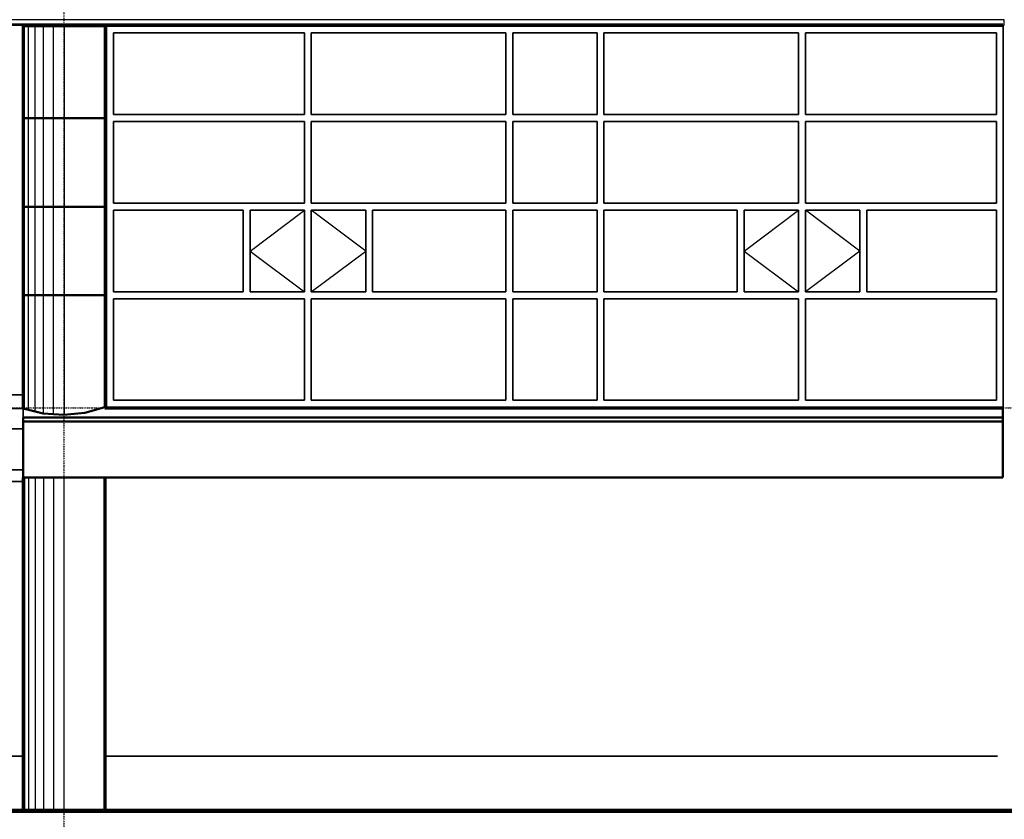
# Model space of a CAD drawing. Header units: millimetres. Extents: x 361 to 67326, y 666 to 56869.
# Tile 3 of 129: x 8934 to 16159, y 14034 to 19897. Entities that reach past the tile are written whole.
import ezdxf

# ---------------------------------------------------------------- set-up
doc = ezdxf.new("R2010")
doc.units = ezdxf.units.MM
doc.linetypes.add('DASHDOT', pattern=[25.4, 12.7, -6.35, 0, -6.35])
for name, color, linetype in [('alu uprof', 3, 'Continuous'), ('stramien', 1, 'DASHDOT'), ('vanarris', 253, 'Continuous')]:
    doc.layers.add(name, color=color, linetype=linetype)

# ---------------------------------------------------------------- blocks, each defined once
blk = doc.blocks.new('*U72')
at = {"layer": 'stramien', "color": 1, "ltscale": 0.5}
blk.add_lwpolyline([(0, 21501.2), (0, -25501.2)], dxfattribs=at)
blk = doc.blocks.new('*U71')
at = {"layer": 'stramien', "color": 0, "linetype": 'ByBlock', "lineweight": -2, "transparency": 16777216}
blk.add_blockref('*U72', (0, 0), dxfattribs=at)

msp = doc.modelspace()

# ---------------------------------------------------------------- linework, layer by layer
at = {"layer": 'alu uprof'}
msp.add_lwpolyline([(8358.9, 19856.2), (16158.9, 19856.2), (16158.9, 19896.2), (8358.9, 19896.2)], close=True, dxfattribs=at)
at = {"layer": 'stramien', "color": 1, "ltscale": 0.5}
msp.add_lwpolyline([(1736.5, 17051.2), (67326.2, 17051.2)], dxfattribs=at)
at = {"layer": 'vanarris', "lineweight": 50}
for p, q in [((9258.9, 19861.2), (8488.9, 19861.2)), ((9258.9, 19851.2), (8958.9, 19851.2)), ((9258.9, 19861.2), (16138.9, 19861.2)), ((9258.9, 19861.2), (16148.9, 19861.2)), ((9258.9, 19851.2), (9558.9, 19851.2)), ((9558.9, 19851.2), (9558.9, 17056.2)), ((9258.9, 19176.2), (8958.9, 19176.2)), ((9558.9, 19176.2), (9258.9, 19176.2)), ((9258.9, 18526.2), (8958.9, 18526.2)), ((9558.9, 18526.2), (9258.9, 18526.2)), ((9258.9, 17876.2), (8958.9, 17876.2)), ((9558.9, 17876.2), (9258.9, 17876.2)), ((9558.9, 17056.2), (9411.4, 17013.7)), ((9106.4, 17008.7), (8958.9, 17046.2)), ((9258.9, 16981.2), (8958.9, 16981.2)), ((8958.9, 16981.2), (8958.9, 16541.2)), ((9258.9, 16998.7), (9106.4, 17008.7)), ((9411.4, 17013.7), (9258.9, 16998.7)), ((9258.9, 16981.2), (16148.9, 16981.2)), ((9258.9, 16981.2), (16096.4, 16981.2)), ((9558.9, 17046.2), (16148.9, 17046.2)), ((16096.4, 16981.2), (16106.4, 16981.2)), ((16148.9, 17046.2), (16148.9, 16541.2)), ((9258.9, 16951.2), (8958.9, 16951.2)), ((9258.9, 16951.2), (16138.9, 16951.2)), ((9258.9, 16951.2), (16138.9, 16951.2)), ((16138.9, 16951.2), (16148.9, 16951.2)), ((8958.9, 16541.2), (16148.9, 16541.2))]:
    msp.add_line(p, q, dxfattribs=at)
at = {"layer": 'vanarris', "lineweight": 70}
for p, q in [((8958.9, 19861.2), (8958.9, 17046.2)), ((8958.9, 16541.2), (8958.9, 14096.2)), ((9558.9, 16541.2), (9558.9, 14096.2))]:
    msp.add_line(p, q, dxfattribs=at)
at = {"layer": 'vanarris', "lineweight": 25}
for p, q in [((8968.9, 17053.7), (8968.9, 19851.2)), ((8998.9, 17041.2), (8998.9, 19851.2)), ((9046.4, 17026.2), (9046.4, 19851.2)), ((9108.9, 17013.7), (9108.9, 19851.2)), ((9181.4, 17003.7), (9181.4, 19851.2)), ((9261.4, 19851.2), (9261.4, 17003.7)), ((10623.9, 18201.2), (11023.9, 18501.2)), ((11473.9, 18201.2), (11073.9, 18501.2)), ((14248.9, 18201.2), (14648.9, 18501.2)), ((15098.9, 18201.2), (14698.9, 18501.2)), ((10623.9, 18201.2), (11023.9, 17901.2)), ((11073.9, 17901.2), (11473.9, 18201.2)), ((14248.9, 18201.2), (14648.9, 17901.2)), ((15098.9, 18201.2), (14698.9, 17901.2)), ((8968.9, 16541.2), (8968.9, 14096.2)), ((8998.9, 16541.2), (8998.9, 14096.2)), ((9046.4, 16541.2), (9046.4, 14096.2)), ((9108.9, 16541.2), (9108.9, 14096.2)), ((9181.4, 16541.2), (9181.4, 14096.2)), ((9258.9, 16541.2), (9258.9, 14096.2))]:
    msp.add_line(p, q, dxfattribs=at)
at = {"layer": 'vanarris', "lineweight": 35}
for p, q in [((9571.4, 19851.2), (9571.4, 17056.2)), ((16151.4, 19851.2), (9571.4, 19851.2)), ((9621.4, 19801.2), (9621.4, 19201.2)), ((11023.9, 19801.2), (9621.4, 19801.2)), ((11023.9, 19801.2), (11023.9, 19201.2)), ((11073.9, 19801.2), (11073.9, 19201.2)), ((11073.9, 19801.2), (12501.4, 19801.2)), ((12501.4, 19801.2), (12501.4, 19201.2)), ((12551.4, 19801.2), (12551.4, 19201.2)), ((12551.4, 19801.2), (13171.4, 19801.2)), ((13171.4, 19801.2), (13171.4, 19201.2)), ((13221.4, 19801.2), (13221.4, 19201.2)), ((14648.9, 19801.2), (13221.4, 19801.2)), ((14648.9, 19801.2), (14648.9, 19201.2)), ((14698.9, 19801.2), (14698.9, 19201.2)), ((14698.9, 19801.2), (16101.4, 19801.2)), ((16101.4, 19801.2), (16101.4, 19201.2)), ((16151.4, 19851.2), (16151.4, 17056.2)), ((11023.9, 19201.2), (9621.4, 19201.2)), ((9621.4, 19151.2), (9621.4, 18551.2)), ((11023.9, 19151.2), (9621.4, 19151.2)), ((11023.9, 19151.2), (11023.9, 18551.2)), ((12501.4, 19201.2), (11073.9, 19201.2)), ((11073.9, 19151.2), (11073.9, 18551.2)), ((12501.4, 19151.2), (11073.9, 19151.2)), ((12501.4, 19151.2), (12501.4, 18551.2)), ((13171.4, 19201.2), (12551.4, 19201.2)), ((12551.4, 19151.2), (12551.4, 18551.2)), ((12551.4, 19151.2), (13171.4, 19151.2)), ((13171.4, 19151.2), (13171.4, 18551.2)), ((13221.4, 19201.2), (14648.9, 19201.2)), ((13221.4, 19151.2), (13221.4, 18551.2)), ((13221.4, 19151.2), (14648.9, 19151.2)), ((14648.9, 19151.2), (14648.9, 18551.2)), ((14698.9, 19201.2), (16101.4, 19201.2)), ((14698.9, 19151.2), (14698.9, 18551.2)), ((14698.9, 19151.2), (16101.4, 19151.2)), ((16101.4, 19151.2), (16101.4, 18551.2)), ((11023.9, 18551.2), (9621.4, 18551.2)), ((9621.4, 18501.2), (9621.4, 17901.2)), ((9621.4, 18501.2), (10573.9, 18501.2)), ((10573.9, 18501.2), (10573.9, 17901.2)), ((11023.9, 18501.2), (10623.9, 18501.2)), ((10623.9, 18501.2), (10623.9, 17901.2)), ((11023.9, 18501.2), (11023.9, 17901.2)), ((12501.4, 18551.2), (11073.9, 18551.2)), ((11073.9, 18501.2), (11073.9, 17901.2)), ((11073.9, 18501.2), (11473.9, 18501.2)), ((11473.9, 18501.2), (11473.9, 17901.2)), ((12501.4, 18501.2), (11523.9, 18501.2)), ((11523.9, 18501.2), (11523.9, 17901.2)), ((12501.4, 18501.2), (12501.4, 17901.2)), ((13171.4, 18551.2), (12551.4, 18551.2)), ((12551.4, 18501.2), (12551.4, 17901.2)), ((12551.4, 18501.2), (13171.4, 18501.2)), ((13171.4, 18501.2), (13171.4, 17901.2)), ((13221.4, 18551.2), (14648.9, 18551.2)), ((13221.4, 18501.2), (13221.4, 17901.2)), ((13221.4, 18501.2), (14198.9, 18501.2)), ((14198.9, 18501.2), (14198.9, 17901.2)), ((14648.9, 18501.2), (14248.9, 18501.2)), ((14248.9, 18501.2), (14248.9, 17901.2)), ((14648.9, 18501.2), (14648.9, 17901.2)), ((14698.9, 18551.2), (16101.4, 18551.2)), ((14698.9, 18501.2), (14698.9, 17901.2)), ((14698.9, 18501.2), (15098.9, 18501.2)), ((15098.9, 18501.2), (15098.9, 17901.2)), ((16101.4, 18501.2), (15148.9, 18501.2)), ((15148.9, 18501.2), (15148.9, 17901.2)), ((16101.4, 18501.2), (16101.4, 17901.2)), ((9621.4, 17901.2), (10573.9, 17901.2)), ((9621.4, 17851.2), (9621.4, 17106.2)), ((11023.9, 17851.2), (9621.4, 17851.2)), ((11023.9, 17901.2), (10623.9, 17901.2)), ((11023.9, 17851.2), (11023.9, 17106.2)), ((11073.9, 17901.2), (11473.9, 17901.2)), ((11073.9, 17851.2), (11073.9, 17106.2)), ((12501.4, 17851.2), (11073.9, 17851.2)), ((12501.4, 17901.2), (11523.9, 17901.2)), ((12501.4, 17851.2), (12501.4, 17106.2)), ((12551.4, 17901.2), (13171.4, 17901.2)), ((12551.4, 17851.2), (12551.4, 17106.2)), ((12551.4, 17851.2), (13171.4, 17851.2)), ((13171.4, 17851.2), (13171.4, 17106.2)), ((13221.4, 17901.2), (14198.9, 17901.2)), ((13221.4, 17851.2), (13221.4, 17106.2)), ((13221.4, 17851.2), (14648.9, 17851.2)), ((14648.9, 17901.2), (14248.9, 17901.2)), ((14648.9, 17851.2), (14648.9, 17106.2)), ((14698.9, 17901.2), (15098.9, 17901.2)), ((14698.9, 17851.2), (14698.9, 17106.2)), ((14698.9, 17851.2), (16101.4, 17851.2)), ((16101.4, 17901.2), (15148.9, 17901.2)), ((16101.4, 17851.2), (16101.4, 17106.2)), ((8958.9, 17146.2), (6856.4, 17146.2)), ((9571.4, 17056.2), (16151.4, 17056.2)), ((11023.9, 17106.2), (9621.4, 17106.2)), ((12501.4, 17106.2), (11073.9, 17106.2)), ((13171.4, 17106.2), (12551.4, 17106.2)), ((13221.4, 17106.2), (14648.9, 17106.2)), ((14698.9, 17106.2), (16101.4, 17106.2)), ((8958.9, 17046.2), (6856.4, 17046.2)), ((8958.9, 17046.2), (8958.9, 16981.2)), ((8958.9, 16981.2), (8958.9, 16951.2)), ((8958.9, 16896.2), (8783.9, 16896.2)), ((8958.9, 16596.2), (8783.9, 16596.2)), ((8958.9, 16511.2), (6856.4, 16511.2)), ((8958.9, 14496.2), (5943.9, 14496.2)), ((16108.9, 14496.2), (9558.9, 14496.2))]:
    msp.add_line(p, q, dxfattribs=at)
at = {"layer": 'vanarris', "lineweight": 106}
msp.add_line((16333.9, 14096.2), (4711.4, 14096.2), dxfattribs=at)

# ---------------------------------------------------------------- block references
at = {"layer": 'stramien'}
msp.add_blockref('*U71', (9258.9, 34362.5), dxfattribs=at)

doc.saveas('drawing.dxf')
